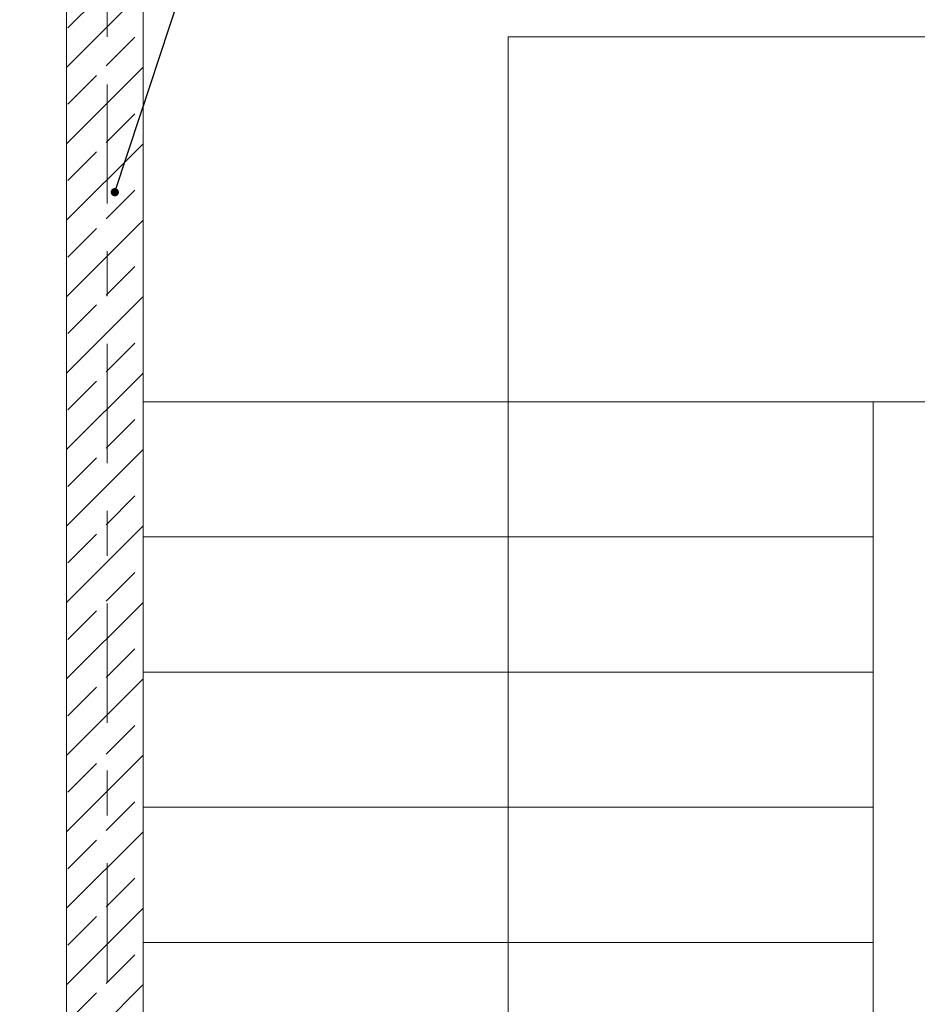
# Model space of a CAD drawing. Header units: metres. Extents: x -3.6 to 90.7, y -11.1 to 18.
# Tile 227 of 256: x 11.1 to 13.1, y 10.7 to 12.9. Entities that reach past the tile are written whole.
import ezdxf

# ---------------------------------------------------------------- set-up
doc = ezdxf.new("R2010")
doc.units = ezdxf.units.M
doc.header["$MEASUREMENT"] = 0
for name, pattern in [('Strichlinie doppelt', [0.546806, 0.264583, -0.105833, 0.070556, -0.105833]), ('Strichlinie eng', [0.115, 0.075, -0.04]), ('Wipeout_Contour', [1, 0, -1])]:
    doc.linetypes.add(name, pattern=pattern)
for name, color, linetype in [('152 - Bemaßung_ Beschriftung.Ausbau', 7, 'Continuous'), ('401 - Zone.Raum_ Raumbegrenzung_ Whg.', 7, 'Continuous'), ('451 - Universal.Achsen Raster', 7, 'Continuous'), ('603 - Struktur.Bodenplatte_ Decke Roh', 7, 'Continuous'), ('605 - Struktur.Wand Innen', 7, 'Continuous'), ('610 - Struktur.Treppe_ Rampe', 7, 'Continuous'), ('650 - Abdeckung.Fußboden Aufbau', 7, 'Continuous')]:
    doc.layers.add(name, color=color, linetype=linetype)
doc.styles.add('ERSTELLTER_STIL_1', font='txt')
doc.styles.add('ERSTELLTER_STIL_2', font='txt')
doc.dimstyles.new('ERSTELLTER_STIL__3', dxfattribs={"dimtxt": 0.1, "dimasz": 0.0532, "dimexe": 0.18, "dimexo": 0.0625, "dimgap": 0, "dimtad": 1, "dimtih": 1, "dimtoh": 1, "dimzin": 0, "dimdsep": 46, "dimtxsty": 'ERSTELLTER_STIL_2', "dimblk": 'ARROWHEAD_2', "dimblk1": 'ARROWHEAD_2', "dimblk2": 'ARROWHEAD_2', "dimcen": 0.09, "dimse1": 1, "dimse2": 1, "dimclrd": 7, "dimclre": 7, "dimclrt": 7, "dimazin": 0, "dimtfac": 1, "dimtdec": 4, "dimtmove": 0, "dimatfit": 3, "dimfxl": 1, "dimtolj": 1, "dimtzin": 0, "dimarcsym": 0})
doc.dimstyles.new('ERSTELLTER_STIL__5', dxfattribs={"dimtxt": 0.18, "dimasz": 0.03648, "dimexe": 0.18, "dimexo": 0.0625, "dimgap": 0, "dimtad": 0, "dimtih": 1, "dimtoh": 1, "dimdec": 4, "dimzin": 0, "dimdsep": 46, "dimcen": 0.09, "dimadec": 0, "dimazin": 0, "dimtfac": 1, "dimtdec": 4, "dimtmove": 0, "dimatfit": 3, "dimldrblk": 'ARROWHEAD_11', "dimfxl": 1, "dimtolj": 1, "dimtzin": 0, "dimarcsym": 0})

# ---------------------------------------------------------------- blocks, each defined once
blk = doc.blocks.new('ARROWHEAD_11')
at = {"color": 0, "linetype": 'Continuous', "lineweight": 0}
blk.add_line((0, 0), (-1, 0), dxfattribs=at)
at = {"color": 0, "linetype": 'Continuous', "lineweight": 0, "const_width": 0.25, "flags": 128}
blk.add_lwpolyline([(-0.125, 0, 1), (0.125, 0, 1)], format="xyb", close=True, dxfattribs=at)
blk = doc.blocks.new('*D253')
at = {"layer": '152 - Bemaßung_ Beschriftung.Ausbau', "color": 7, "linetype": 'Continuous', "lineweight": 5}
for p, q in [((7.6802, 15.39), (7.6398, 15.32)), ((7.66, 15.3025), (7.66, 15.4075)), ((7.8402, 15.39), (7.7998, 15.32)), ((7.82, 15.3025), (7.82, 15.4075)), ((7.66, 15.355), (7.82, 15.355)), ((7.82, 15.355), (11.24, 15.355))]:
    blk.add_line(p, q, dxfattribs=at)
blk = doc.blocks.new('ARROWHEAD_2')
at = {"color": 0, "linetype": 'Continuous', "lineweight": 0}
for p, q in [((-0.378, -0.655), (0.378, 0.655)), ((0, 0), (-1, 0))]:
    blk.add_line(p, q, dxfattribs=at)
blk = doc.blocks.new('*D254')
at = {"layer": '152 - Bemaßung_ Beschriftung.Ausbau', "color": 7, "linetype": 'Continuous', "lineweight": 5}
for p, q in [((7.8402, 15.39), (7.7998, 15.32)), ((11.2602, 15.39), (11.2198, 15.32)), ((11.24, 15.3025), (11.24, 15.4075)), ((7.82, 15.355), (11.24, 15.355))]:
    blk.add_line(p, q, dxfattribs=at)
at = {"layer": '152 - Bemaßung_ Beschriftung.Ausbau', "color": 7, "lineweight": 5, "char_height": 0.1, "attachment_point": 7, "style": 'ERSTELLTER_STIL_2'}
for s, insert in [('\\A1;{\\pql;\\fArial|b0|i0|c0|p38;3,42}', (9.3211, 15.375)), ('\\A1;{\\pql;\\fArial|b0|i0|c0|p38;17}', (11.068, 15.375))]:
    blk.add_mtext(s, dxfattribs=dict(at, insert=insert))
blk = doc.blocks.new('*D255')
at = {"layer": '152 - Bemaßung_ Beschriftung.Ausbau', "color": 7, "linetype": 'Continuous', "lineweight": 5}
for p, q in [((11.2602, 15.39), (11.2198, 15.32)), ((11.24, 15.3025), (11.24, 15.4075)), ((11.4302, 15.39), (11.3898, 15.32)), ((11.24, 15.355), (11.41, 15.355))]:
    blk.add_line(p, q, dxfattribs=at)
blk = doc.blocks.new('*D256')
at = {"layer": '152 - Bemaßung_ Beschriftung.Ausbau', "color": 7, "linetype": 'Continuous', "lineweight": 5}
for p, q in [((11.4302, 15.39), (11.3898, 15.32)), ((11.41, 15.3025), (11.41, 15.4075)), ((14.8602, 15.39), (14.8198, 15.32)), ((14.84, 15.3025), (14.84, 15.4075)), ((11.24, 15.355), (11.41, 15.355)), ((11.41, 15.355), (14.84, 15.355)), ((14.84, 15.355), (15, 15.355))]:
    blk.add_line(p, q, dxfattribs=at)
at = {"layer": '152 - Bemaßung_ Beschriftung.Ausbau', "color": 7, "lineweight": 5, "char_height": 0.1, "attachment_point": 7, "style": 'ERSTELLTER_STIL_2'}
for s, insert in [('\\A1;{\\pql;\\fArial|b0|i0|c0|p38;3,43}', (12.9161, 15.375)), ('\\A1;{\\pql;\\fArial|b0|i0|c0|p38;16}', (14.668, 15.375))]:
    blk.add_mtext(s, dxfattribs=dict(at, insert=insert))

msp = doc.modelspace()

# ---------------------------------------------------------------- linework, layer by layer
at = {"layer": '401 - Zone.Raum_ Raumbegrenzung_ Whg.', "color": 7, "linetype": 'Continuous', "lineweight": 9}
for p, q in [((12.8169, 12.8022), (11.6031, 12.8022)), ((11.6031, 12.8022), (11.6031, 11.1031)), ((11.6031, 12.8022), (12.8169, 12.8022)), ((11.6031, 12.6156), (11.6031, 12.8022)), ((12.8169, 11.1031), (12.8169, 12.8022)), ((12.8169, 12.8022), (12.8169, 12.6156)), ((12.8169, 12.6156), (11.6031, 12.6156)), ((11.6031, 12.6156), (12.8169, 12.6156)), ((11.6031, 12.429), (11.6031, 12.6156)), ((12.8169, 12.6156), (12.8169, 12.429)), ((12.8169, 12.429), (11.6031, 12.429)), ((11.6031, 12.429), (12.8169, 12.429)), ((11.6031, 12.2817), (11.6031, 12.429)), ((12.8169, 12.429), (12.8169, 12.2817)), ((12.8169, 12.2817), (11.6031, 12.2817)), ((11.6031, 12.2817), (12.8169, 12.2817)), ((11.6031, 12.1343), (11.6031, 12.2817)), ((12.8169, 12.2817), (12.8169, 12.1343)), ((12.8169, 12.1343), (11.6031, 12.1343)), ((11.6031, 12.1343), (12.8169, 12.1343)), ((11.6031, 11.987), (11.6031, 12.1343)), ((12.8169, 12.1343), (12.8169, 11.987)), ((12.8169, 11.987), (11.6031, 11.987)), ((11.6031, 11.987), (12.8169, 11.987)), ((11.6031, 11.8397), (11.6031, 11.987)), ((12.8169, 11.987), (12.8169, 11.8397)), ((12.8169, 11.8397), (11.6031, 11.8397)), ((11.6031, 11.8397), (12.8169, 11.8397)), ((11.6031, 11.6924), (11.6031, 11.8397)), ((12.8169, 11.8397), (12.8169, 11.6924)), ((12.8169, 11.6924), (11.6031, 11.6924)), ((11.6031, 11.6924), (12.8169, 11.6924)), ((11.6031, 11.5451), (11.6031, 11.6924)), ((12.8169, 11.6924), (12.8169, 11.5451)), ((12.8169, 11.5451), (11.6031, 11.5451)), ((11.6031, 11.5451), (12.8169, 11.5451)), ((11.6031, 11.3977), (11.6031, 11.5451)), ((12.8169, 11.5451), (12.8169, 11.3977)), ((12.8169, 11.3977), (11.6031, 11.3977)), ((11.6031, 11.3977), (12.8169, 11.3977)), ((11.6031, 11.2504), (11.6031, 11.3977)), ((12.8169, 11.3977), (12.8169, 11.2504)), ((12.8169, 11.2504), (11.6031, 11.2504)), ((11.6031, 11.2504), (12.8169, 11.2504)), ((11.6031, 11.1031), (11.6031, 11.2504)), ((12.8169, 11.2504), (12.8169, 11.1031)), ((11.6031, 11.1031), (12.8169, 11.1031)), ((12.8169, 11.1031), (11.6031, 11.1031))]:
    msp.add_line(p, q, dxfattribs=at)
at = {"layer": '451 - Universal.Achsen Raster', "color": 160, "linetype": 'Strichlinie doppelt', "lineweight": 9, "true_color": 0x3232ff}
msp.add_line((11.33, -10.585), (11.33, 16.355), dxfattribs=at)
at = {"layer": '605 - Struktur.Wand Innen', "color": 7, "linetype": 'Continuous', "lineweight": 18, "flags": 128}
msp.add_lwpolyline([(11.24, 13), (11.24, 8.5)], dxfattribs=at)
at = {"layer": '650 - Abdeckung.Fußboden Aufbau', "color": 7, "linetype": 'Continuous', "lineweight": 13, "flags": 128}
msp.add_lwpolyline([(11.17, 8.22), (11.17, 8.51), (11.24, 8.51), (11.24, 12.99), (11.17, 12.99), (11.17, 13.445), (7.89, 13.445), (7.89, 12.99), (7.82, 12.99), (7.82, 8.51)], dxfattribs=at)

# ---------------------------------------------------------------- texts
at = {"layer": '401 - Zone.Raum_ Raumbegrenzung_ Whg.', "color": 7, "lineweight": 9, "attachment_point": 1}
for s, insert, char_height, style in [('\\A1;{\\pqj;\\pt0;\\fArial|b1|i0|c0|p38;}', (12.7383, 12.7875), 0.1, 'ERSTELLTER_STIL_1'), ('\\A1;{\\pqj;\\pt0;\\fArial|b1|i0|c0|p38;Treppenraum 2}', (11.6817, 12.7646), 0.1, 'ERSTELLTER_STIL_1'), ('\\A1;{\\pqj;\\pt0;\\fArial|b1|i0|c0|p38;}', (12.7383, 12.6009), 0.1, 'ERSTELLTER_STIL_1'), ('\\A1;{\\pql;\\pt0;\\fArial|b1|i0|c0|p38;4.0.04}', (11.6817, 12.578), 0.1, 'ERSTELLTER_STIL_1'), ('\\A1;{\\pqj;\\pt0;\\fArial|b0|i0|c0|p38;Alt Nr TH02}', (11.6817, 12.3971), 0.075, 'ERSTELLTER_STIL_2'), ('\\A1;{\\pqj;\\pt0;\\fArial|b0|i0|c0|p38;}', (12.7383, 12.4143), 0.075, 'ERSTELLTER_STIL_2'), ('\\A1;{\\pqj;\\pt0;\\fArial|b0|i0|c0|p38;NF: }', (11.6817, 12.2498), 0.075, 'ERSTELLTER_STIL_2'), ('\\A1;{\\pql;\\pt0,0.05;\\fArial|b0|i0|c0|p38;26,22\\fArial|b0|i0|c0|p38;\\A1{\\H.66x;\\S^  ;}\\fArial|b0|i0|c0|p38; m\\fArial|b0|i0|c0|p38;\\A1{\\H.66x;\\S2^  ;}}', (12.3298, 12.2498), 0.075, 'ERSTELLTER_STIL_2'), ('\\A1;{\\pqj;\\pt0;\\fArial|b0|i0|c0|p38;OKFF: }', (11.6817, 12.1025), 0.075, 'ERSTELLTER_STIL_2'), ('\\A1;{\\pqj;\\pt0;\\fArial|b0|i0|c0|p38;+10,00}', (12.4215, 12.1025), 0.075, 'ERSTELLTER_STIL_2'), ('\\A1;{\\pqj;\\pt0;\\fArial|b0|i0|c0|p38;OKRB: }', (11.6817, 11.9551), 0.075, 'ERSTELLTER_STIL_2'), ('\\A1;{\\pqj;\\pt0;\\fArial|b0|i0|c0|p38;+9,94⁵}', (12.4442, 11.9551), 0.075, 'ERSTELLTER_STIL_2'), ('\\A1;{\\pqj;\\pt0;\\fArial|b0|i0|c0|p38;RH: }', (11.6817, 11.8078), 0.075, 'ERSTELLTER_STIL_2'), ('\\A1;{\\pqj;\\pt0;\\fArial|b0|i0|c0|p38;2,98 m}', (12.4243, 11.8078), 0.075, 'ERSTELLTER_STIL_2'), ('\\A1;{\\pqj;\\pt0;\\fArial|b0|i0|c0|p38;RU: }', (11.6817, 11.6605), 0.075, 'ERSTELLTER_STIL_2'), ('\\A1;{\\pqj;\\pt0;\\fArial|b0|i0|c0|p38;22,72 m}', (12.3674, 11.6605), 0.075, 'ERSTELLTER_STIL_2'), ('\\A1;{\\pqj;\\pt0;\\fArial|b0|i0|c0|p38;Linoleum; Terrazzo}', (11.8709, 11.5132), 0.075, 'ERSTELLTER_STIL_2'), ('\\A1;{\\pqj;\\pt0;\\fArial|b0|i0|c0|p38;FB: }', (11.6817, 11.5132), 0.075, 'ERSTELLTER_STIL_2'), ('\\A1;{\\pqj;\\pt0;\\fArial|b0|i0|c0|p38;WB: }', (11.6817, 11.3659), 0.075, 'ERSTELLTER_STIL_2'), ('\\A1;{\\pqj;\\pt0;\\fArial|b0|i0|c0|p38;Glasvlies}', (12.3221, 11.3659), 0.075, 'ERSTELLTER_STIL_2'), ('\\A1;{\\pqj;\\pt0;\\fArial|b0|i0|c0|p38;DB: }', (11.6817, 11.2185), 0.075, 'ERSTELLTER_STIL_2'), ('\\A1;{\\pqj;\\pt0;\\fArial|b0|i0|c0|p38;Anstrich}', (12.3674, 11.2185), 0.075, 'ERSTELLTER_STIL_2')]:
    msp.add_mtext(s, dxfattribs=dict(at, insert=insert, char_height=char_height, style=style))

# ---------------------------------------------------------------- dimensions: what is measured, and where the dimension line sits
at = {"layer": '152 - Bemaßung_ Beschriftung.Ausbau', "color": 7, "linetype": 'Continuous', "lineweight": 5}
for base, p1, p2, picture, middle in [((11.24, 15.355), (7.82, 10.75), (11.24, 10.7375), '*D254', (9.451, 15.425)), ((7.82, 15.355), (7.66, 10.75), (7.82, 10.75), '*D253', (7.5642, 15.425))]:
    dim = msp.add_linear_dim(base=base, p1=p1, p2=p2, dimstyle='ERSTELLTER_STIL__3', dxfattribs=at)
    dim.commit()
    dim.dimension.update_dxf_attribs({"geometry": picture, "text_midpoint": middle, "dimtype": 160})

# ---------------------------------------------------------------- next in the draw order: wipeouts: each hides what was drawn before it
at = {"color": 254, "linetype": 'Wipeout_Contour', "lineweight": 0, "ltscale": 125.920989}
msp.add_wipeout([(13.22, 11.885), (14.84, 11.885), (14.84, 13.645), (11.41, 13.645), (11.41, 12.025), (13.03, 12.025), (13.22, 12.025)], dxfattribs=at).dxf.layer = '610 - Struktur.Treppe_ Rampe'

# ---------------------------------------------------------------- next in the draw order: linework, layer by layer
at = {"layer": '610 - Struktur.Treppe_ Rampe', "color": 7, "linetype": 'Continuous', "lineweight": 13}
for p, q in [((11.41, 13.645), (11.41, 12.025)), ((13.03, 12.025), (13.22, 12.025))]:
    msp.add_line(p, q, dxfattribs=at)
at = {"layer": '610 - Struktur.Treppe_ Rampe', "color": 7, "linetype": 'Continuous', "lineweight": 18}
msp.add_line((14.03, 12.835), (12.22, 12.835), dxfattribs=at)

# ---------------------------------------------------------------- next in the draw order: leaders
at = {"layer": '152 - Bemaßung_ Beschriftung.Ausbau', "color": 7, "linetype": 'Continuous', "lineweight": 9, "annotation_type": 0, "has_hookline": 1, "hookline_direction": 0, "text_width": 0.9653}
msp.add_leader([(11.3471, 12.4902), (11.9897, 14.4341), (12.0397, 14.4341)], dimstyle='ERSTELLTER_STIL__5', dxfattribs=at)

# ---------------------------------------------------------------- next in the draw order: wipeouts: each hides what was drawn before it
at = {"color": 254, "linetype": 'Wipeout_Contour', "lineweight": 0, "ltscale": 64.23326}
msp.add_wipeout([(11.41, 8.725), (13.03, 8.725), (13.03, 12.025), (11.41, 12.025)], dxfattribs=at).dxf.layer = '610 - Struktur.Treppe_ Rampe'

# ---------------------------------------------------------------- next in the draw order: hatches: boundary and pattern name
at = {"layer": '605 - Struktur.Wand Innen', "linetype": 'Continuous', "lineweight": 0, "true_color": 0x000000}
h = msp.add_hatch(dxfattribs=at)
h.set_pattern_fill('Beton__Stahlbeton_0001', color=18, style=0, pattern_type=2)
h.set_pattern_definition([(45, (0, 0), (-0.0848528, 0.0848528), []), (45, (-0.04243, 0.04243), (-0.0848528, 0.0848528), [0.09, -0.03])])
h.paths.add_polyline_path([(11.24, 8.5), (11.41, 8.5), (11.41, 13), (11.24, 13)])

# ---------------------------------------------------------------- next in the draw order: linework, layer by layer
at = {"layer": '603 - Struktur.Bodenplatte_ Decke Roh', "color": 7, "linetype": 'Continuous', "lineweight": 18, "flags": 128}
msp.add_lwpolyline([(47.48, 13.695), (14.78, 13.695), (14.78, 13.455), (14.78, 13), (14.84, 13), (14.84, 8.585), (13.03, 8.585), (13.03, 8.725), (11.41, 8.725), (11.41, 13), (11.48, 13), (11.48, 13.455), (11.48, 13.695), (-0.015, 13.695), (-0.015, 0.005), (62.275, 0.005)], dxfattribs=at)
at = {"layer": '605 - Struktur.Wand Innen', "color": 7, "linetype": 'Continuous', "lineweight": 18, "flags": 128}
msp.add_lwpolyline([(11.41, 8.5), (11.41, 13)], dxfattribs=at)
at = {"layer": '610 - Struktur.Treppe_ Rampe', "color": 7, "linetype": 'Continuous', "lineweight": 13}
for p, q in [((11.41, 13.645), (11.41, 12.025)), ((11.41, 12.025), (11.41, 8.725)), ((11.41, 12.025), (13.03, 12.025)), ((11.41, 12.025), (11.41, 11.725)), ((13.03, 12.025), (11.41, 12.025)), ((13.03, 8.725), (13.03, 12.025)), ((13.03, 12.025), (13.22, 12.025)), ((13.03, 11.725), (13.03, 12.025)), ((11.41, 11.725), (13.03, 11.725)), ((13.03, 11.725), (11.41, 11.725)), ((11.41, 11.725), (11.41, 11.425)), ((13.03, 11.425), (13.03, 11.725)), ((11.41, 11.425), (13.03, 11.425)), ((13.03, 11.425), (11.41, 11.425)), ((11.41, 11.425), (11.41, 11.125)), ((13.03, 11.125), (13.03, 11.425)), ((11.41, 11.125), (13.03, 11.125)), ((13.03, 11.125), (11.41, 11.125)), ((11.41, 11.125), (11.41, 10.825)), ((13.03, 10.825), (13.03, 11.125)), ((11.41, 10.825), (13.03, 10.825)), ((13.03, 10.825), (11.41, 10.825)), ((11.41, 10.825), (11.41, 10.525)), ((13.03, 10.525), (13.03, 10.825))]:
    msp.add_line(p, q, dxfattribs=at)
at = {"layer": '610 - Struktur.Treppe_ Rampe', "color": 7, "linetype": 'Continuous', "lineweight": 18}
for p, q in [((12.22, 12.835), (12.22, 12.025)), ((12.22, 12.025), (12.22, 9.025))]:
    msp.add_line(p, q, dxfattribs=at)
at = {"layer": '610 - Struktur.Treppe_ Rampe', "color": 7, "linetype": 'Strichlinie eng', "lineweight": 9}
for p, q in [((13.03, 12.025), (11.41, 12.025)), ((13.03, 12.025), (11.41, 12.025)), ((13.03, 11.725), (11.41, 11.725)), ((13.03, 11.425), (11.41, 11.425)), ((13.03, 11.125), (11.41, 11.125)), ((13.03, 10.825), (11.41, 10.825))]:
    msp.add_line(p, q, dxfattribs=at)

# ---------------------------------------------------------------- next in the draw order: dimensions: what is measured, and where the dimension line sits
at = {"layer": '152 - Bemaßung_ Beschriftung.Ausbau', "color": 7, "linetype": 'Continuous', "lineweight": 5}
for base, p1, p2, picture, middle in [((14.84, 15.355), (11.41, 10.7375), (14.84, 10.7375), '*D256', (13.046, 15.425)), ((11.41, 15.355), (11.24, 10.7375), (11.41, 10.7375), '*D255', (11.1442, 15.425))]:
    dim = msp.add_linear_dim(base=base, p1=p1, p2=p2, dimstyle='ERSTELLTER_STIL__3', dxfattribs=at)
    dim.commit()
    dim.dimension.update_dxf_attribs({"geometry": picture, "text_midpoint": middle, "dimtype": 160})

doc.saveas('drawing.dxf')
